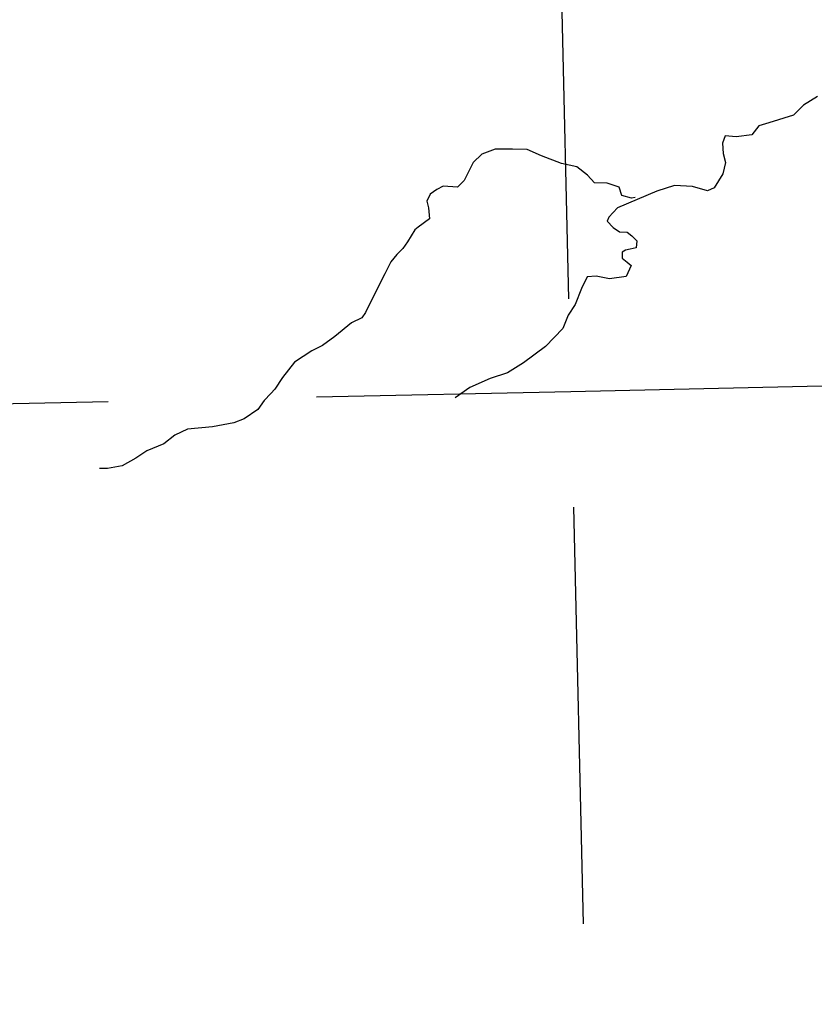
# Model space of a CAD drawing. Header units: feet. Extents: x 18803 to 104580, y -6601 to 116448.
# Tile 20 of 95: x 32018 to 36783, y 69508 to 75412. Entities that reach past the tile are written whole.
import ezdxf

# ---------------------------------------------------------------- set-up
doc = ezdxf.new("R2010")
doc.units = ezdxf.units.FT
doc.header["$LTSCALE"] = 100
doc.header["$MEASUREMENT"] = 0
doc.linetypes.add('DASHED', pattern=[0.75, 0.5, -0.25])
doc.layers.add('ELRGOV-SECTION', color=253, linetype='DASHED')
doc.layers.add('SL-VICINITY MAP', color=2, linetype='Continuous')

msp = doc.modelspace()

# ---------------------------------------------------------------- linework, layer by layer
at = {"layer": 'ELRGOV-SECTION', "ltscale": 50}
msp.add_line((35076.38513631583, 83736.67134169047), (35813.93076067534, 52077.37928589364), dxfattribs=at)
msp.add_lwpolyline([(19693.88136981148, 72844.71709951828), (24771.42597293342, 72954.7771423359), (30048.59232378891, 73067.56058638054), (35322.23367776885, 73183.57398975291), (40599.35235486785, 73299.63792730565), (45876.4561631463, 73418.98283510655), (51153.34825969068, 73541.60642357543)], dxfattribs=at)
at = {"layer": 'SL-VICINITY MAP'}
for points in [[(36802.11687766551, 74952.67384180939), (36718.58397736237, 74899.63323750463), (36658.40068731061, 74838.97822015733), (36509.65000303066, 74794.28322024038), (36449.76978648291, 74775.55508100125), (36408.13502063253, 74721.80205783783), (36314.46620783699, 74710.3491679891), (36249.33139315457, 74716.59538141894), (36232.41676226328, 74672.03735038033), (36237.20738444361, 74609.33569858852), (36249.99495878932, 74555.28055347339), (36234.07206260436, 74487.71731591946), (36183.26452181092, 74404.35155076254), (36142.20203258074, 74386.24744640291), (36053.19471916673, 74412.65700631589), (35944.19670759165, 74417.46355846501), (35838.91567716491, 74384.68567952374), (35602.6585232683, 74284.77764360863), (35550.7039256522, 74228.61828833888), (35541.3482278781, 74203.17888089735), (35576.40352093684, 74166.62965365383), (35615.18190908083, 74140.67492803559), (35661.31784769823, 74137.9983083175), (35689.46937198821, 74115.88447283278), (35717.98251870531, 74085.40644371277), (35715.61608423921, 74043.4472810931), (35678.2903273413, 74035.94215950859), (35651.31793243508, 74030.8703409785), (35630.97445631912, 74017.63978363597), (35630.4266889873, 73982.0247600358), (35660.75559917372, 73957.89187468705), (35684.63672276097, 73937.73594663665), (35654.0275923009, 73871.82700283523), (35554.23017511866, 73858.08921057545), (35474.04844850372, 73874.30533961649), (35421.92552487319, 73870.50403244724), (35387.33118178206, 73800.2818744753), (35349.65362913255, 73704.84341983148), (35306.43873349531, 73640.63011123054), (35274.39576694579, 73560.04251572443), (35170.36464819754, 73451.98997400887), (35038.65427579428, 73355.59821229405), (34943.07733941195, 73293.87771111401), (34839.96302785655, 73261.20733451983), (34716.88998684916, 73206.96145909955), (34629.68188424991, 73145.52406888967)], [(35708.75064729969, 74346.90389536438), (35685.95207097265, 74341.96731149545), (35628.73147045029, 74358.9439831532), (35611.93163711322, 74408.66739822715), (35541.90151120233, 74431.50987435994), (35464.42165403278, 74433.15988480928), (35422.63779784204, 74479.97307321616), (35359.77784453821, 74530.28766726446), (35266.85039771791, 74550.28719763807), (35147.66501554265, 74596.66355917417), (35060.27064908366, 74633.60792612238), (34972.33709465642, 74634.91553635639), (34869.77857518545, 74635.74365046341), (34789.48644869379, 74605.87293865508), (34737.27281461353, 74555.97223125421), (34683.45001417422, 74447.36260592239), (34643.31901494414, 74408.33984270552), (34557.30164647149, 74413.89952792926), (34520.52551250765, 74393.84085096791), (34479.93965029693, 74365.27878900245), (34458.70679232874, 74324.78399253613), (34468.90000131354, 74283.22628983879), (34475.92559218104, 74218.52773014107), (34407.02033089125, 74168.09931691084), (34386.77640333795, 74152.77587458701), (34343.95201815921, 74080.16984869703), (34316.45918992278, 74039.48148695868), (34280.3370487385, 74004.79389292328), (34244.67666613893, 73959.65324142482), (34208.0350004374, 73889.35752969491), (34171.39595912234, 73819.06685275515), (34092.78347466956, 73657.39306296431), (34069.10906978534, 73625.21961280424), (34007.75693323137, 73593.90618601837), (33908.85908953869, 73513.22542720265), (33833.91478987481, 73458.44909781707), (33770.48398073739, 73427.07279056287), (33666.87303949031, 73358.80667316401), (33593.61110470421, 73266.42972135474), (33548.65519678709, 73195.91052655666), (33524.71700971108, 73170.01988838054), (33484.72860249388, 73128.95944270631), (33445.29921956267, 73075.3668342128), (33364.21573673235, 73018.32156292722), (33302.52249124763, 72995.38323305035), (33174.03420630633, 72970.25882390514), (33024.11622361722, 72956.98402290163), (32948.37850289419, 72921.0371007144), (32881.74051394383, 72868.6565482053), (32781.14968380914, 72827.7162911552), (32714.14498602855, 72783.69417898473), (32632.62743202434, 72737.10769476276), (32545.53265141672, 72721.70943177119), (32497.53015077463, 72720.13836342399)]]:
    msp.add_lwpolyline(points, dxfattribs=at)

doc.saveas('drawing.dxf')
